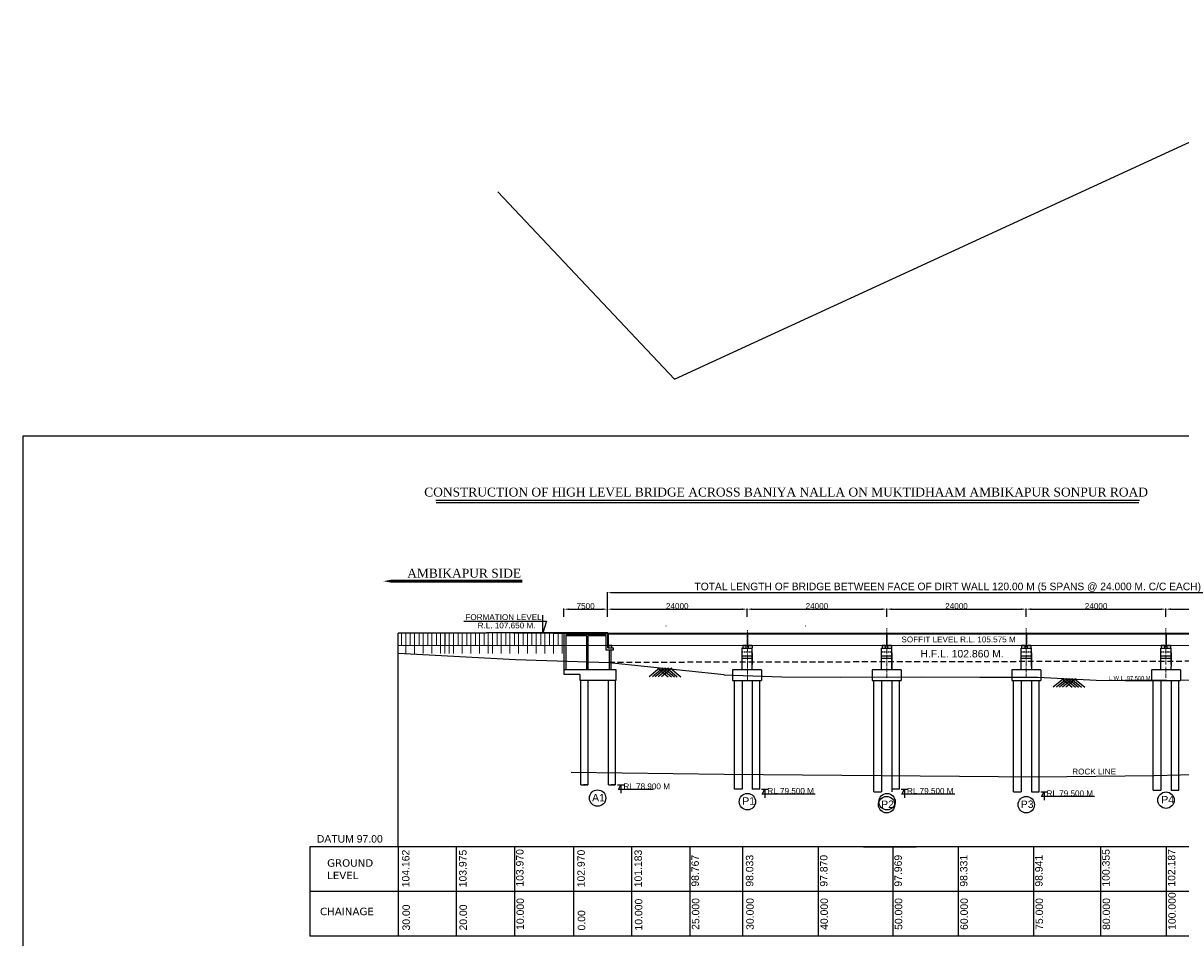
# Model space of a CAD drawing. Header units: inches. Extents: x 4599583 to 15517275, y 2817812 to 28133222513.
# Tile 12 of 95: x 15172356 to 15371364, y 2931356 to 3088615. Entities that reach past the tile are written whole.
import ezdxf

# ---------------------------------------------------------------- set-up
doc = ezdxf.new("R2010")
doc.units = ezdxf.units.IN
doc.header["$MEASUREMENT"] = 0
for name, pattern in [('CENTER', [2, 1.25, -0.25, 0.25, -0.25]), ('DASHED', [0.75, 0.5, -0.25]), ('DASHED2', [0.375, 0.25, -0.125])]:
    doc.linetypes.add(name, pattern=pattern)
for name, color, linetype, lineweight in [('CEN', 3, 'CENTER', 13), ('STR', 7, 'Continuous', 25), ('SYM', 8, 'Continuous', 5)]:
    doc.layers.add(name, color=color, linetype=linetype, lineweight=lineweight)
doc.layers.add('GROUND_LVL', color=114, linetype='Continuous')
doc.layers.add('text', color=7, linetype='Continuous')
doc.styles.add('ROMANS', font='arial.ttf')
doc.styles.get("Standard").update_dxf_attribs({"font": 'arial.ttf'})
doc.styles.add('style1', font='arial.ttf')
doc.dimstyles.new('ROMANS', dxfattribs={"dimtxt": 1000, "dimasz": 850, "dimexe": 100, "dimexo": 100, "dimgap": 25, "dimtad": 1, "dimdec": 0, "dimzin": 9, "dimdsep": 46, "dimtxsty": 'ROMANS', "dimcen": 325, "dimclrd": 4, "dimclre": 4, "dimclrt": 6, "dimadec": 0, "dimazin": 0, "dimtfac": 1, "dimtdec": 0, "dimtmove": 0, "dimatfit": 3, "dimfxl": 1, "dimtolj": 1, "dimtzin": 9, "dimarcsym": 0})

# ---------------------------------------------------------------- blocks, each defined once
blk = doc.blocks.new('*D253')
at = {"lineweight": -2, "ltscale": 800, "transparency": 16777216}
for p, q in [((15265297, 2986555), (15265297, 2987960)), ((15266147, 2987860), (15271947, 2987860)), ((15272797, 2986555), (15272797, 2987960))]:
    blk.add_line(p, q, dxfattribs=at)
at = {"ltscale": 800, "transparency": 16777216}
for points in [[(15266147, 2988002), (15266147, 2987719), (15265297, 2987860)], [(15271947, 2988002), (15271947, 2987719), (15272797, 2987860)]]:
    blk.add_solid(points, dxfattribs=at)
at = {"layer": 'Defpoints', "color": 0, "ltscale": 800, "transparency": 16777216}
for p in [(15272797, 2987860), (15265297, 2986455), (15272797, 2986455)]:
    blk.add_point(p, dxfattribs=at)
at = {"color": 6, "ltscale": 800, "transparency": 16777216, "insert": (15269047, 2988396), "char_height": 1000, "attachment_point": 5, "style": 'ROMANS'}
blk.add_mtext('\\A1;{\\C256;7500}', dxfattribs=at)
blk = doc.blocks.new('*D254')
at = {"lineweight": -2, "ltscale": 800, "transparency": 16777216}
for p, q in [((15272797, 2986555), (15272797, 2987960)), ((15273647, 2987860), (15295947, 2987860)), ((15296797, 2986555), (15296797, 2987960))]:
    blk.add_line(p, q, dxfattribs=at)
at = {"ltscale": 800, "transparency": 16777216}
for points in [[(15273647, 2988002), (15273647, 2987719), (15272797, 2987860)], [(15295947, 2988002), (15295947, 2987719), (15296797, 2987860)]]:
    blk.add_solid(points, dxfattribs=at)
at = {"layer": 'Defpoints', "color": 0, "ltscale": 800, "transparency": 16777216}
for p in [(15296797, 2987860), (15272797, 2986455), (15296797, 2986455)]:
    blk.add_point(p, dxfattribs=at)
at = {"color": 6, "ltscale": 800, "transparency": 16777216, "insert": (15284797, 2988396), "char_height": 1000, "attachment_point": 5, "style": 'ROMANS'}
blk.add_mtext('\\A1;{\\C256;24000}', dxfattribs=at)
blk = doc.blocks.new('*D255')
at = {"lineweight": -2, "ltscale": 800, "transparency": 16777216}
for p, q in [((15320797, 2986555), (15320797, 2987960)), ((15321647, 2987860), (15343947, 2987860)), ((15344797, 2986555), (15344797, 2987960))]:
    blk.add_line(p, q, dxfattribs=at)
at = {"ltscale": 800, "transparency": 16777216}
for points in [[(15321647, 2988002), (15321647, 2987719), (15320797, 2987860)], [(15343947, 2988002), (15343947, 2987719), (15344797, 2987860)]]:
    blk.add_solid(points, dxfattribs=at)
at = {"layer": 'Defpoints', "color": 0, "ltscale": 800, "transparency": 16777216}
for p in [(15344797, 2987860), (15320797, 2986455), (15344797, 2986455)]:
    blk.add_point(p, dxfattribs=at)
at = {"color": 6, "ltscale": 800, "transparency": 16777216, "insert": (15332797, 2988396), "char_height": 1000, "attachment_point": 5, "style": 'ROMANS'}
blk.add_mtext('\\A1;{\\C256;24000}', dxfattribs=at)
blk = doc.blocks.new('*D256')
at = {"lineweight": -2, "ltscale": 800, "transparency": 16777216}
for p, q in [((15344797, 2986555), (15344797, 2987960)), ((15345647, 2987860), (15367947, 2987860)), ((15368797, 2986555), (15368797, 2987960))]:
    blk.add_line(p, q, dxfattribs=at)
at = {"ltscale": 800, "transparency": 16777216}
for points in [[(15345647, 2988002), (15345647, 2987719), (15344797, 2987860)], [(15367947, 2988002), (15367947, 2987719), (15368797, 2987860)]]:
    blk.add_solid(points, dxfattribs=at)
at = {"layer": 'Defpoints', "color": 0, "ltscale": 800, "transparency": 16777216}
for p in [(15368797, 2987860), (15344797, 2986455), (15368797, 2986455)]:
    blk.add_point(p, dxfattribs=at)
at = {"color": 6, "ltscale": 800, "transparency": 16777216, "insert": (15356797, 2988396), "char_height": 1000, "attachment_point": 5, "style": 'ROMANS'}
blk.add_mtext('\\A1;{\\C256;24000}', dxfattribs=at)
blk = doc.blocks.new('*D257')
at = {"lineweight": -2, "ltscale": 800, "transparency": 16777216}
for p, q in [((15368797, 2986555), (15368797, 2987960)), ((15369647, 2987860), (15391947, 2987860)), ((15392797, 2986555), (15392797, 2987960))]:
    blk.add_line(p, q, dxfattribs=at)
at = {"ltscale": 800, "transparency": 16777216}
for points in [[(15369647, 2988002), (15369647, 2987719), (15368797, 2987860)], [(15391947, 2988002), (15391947, 2987719), (15392797, 2987860)]]:
    blk.add_solid(points, dxfattribs=at)
at = {"layer": 'Defpoints', "color": 0, "ltscale": 800, "transparency": 16777216}
for p in [(15392797, 2987860), (15368797, 2986455), (15392797, 2986455)]:
    blk.add_point(p, dxfattribs=at)
at = {"color": 6, "ltscale": 800, "transparency": 16777216, "insert": (15380797, 2988396), "char_height": 1000, "attachment_point": 5, "style": 'ROMANS'}
blk.add_mtext('\\A1;{\\C256;24000}', dxfattribs=at)
blk = doc.blocks.new('*D258')
at = {"lineweight": -2, "ltscale": 800, "transparency": 16777216}
for p, q in [((15272797, 2988060), (15272797, 2990796)), ((15391707, 2990696), (15273647, 2990696))]:
    blk.add_line(p, q, dxfattribs=at)
at = {"ltscale": 800, "transparency": 16777216}
for points in [[(15273647, 2990837), (15273647, 2990554), (15272797, 2990696)], [(15391707, 2990837), (15391707, 2990554), (15392557, 2990696)]]:
    blk.add_solid(points, dxfattribs=at)
at = {"layer": 'Defpoints', "color": 0, "ltscale": 800, "transparency": 16777216}
for p in [(15272797, 2990696), (15392557, 2990696), (15272797, 2987960)]:
    blk.add_point(p, dxfattribs=at)
at = {"color": 6, "ltscale": 800, "transparency": 16777216, "insert": (15332677, 2991574), "char_height": 1000, "attachment_point": 5, "style": 'ROMANS'}
blk.add_mtext('\\A1;{\\H1.3x;\\C256;TOTAL LENGTH OF BRIDGE BETWEEN FACE OF DIRT WALL 120.00 M (5 SPANS @ 24.000 M. C/C EACH)\\H0.92308x;\\C6; }', dxfattribs=at)
blk = doc.blocks.new('*D274')
at = {"lineweight": -2, "ltscale": 800, "transparency": 16777216}
for p, q in [((15296797, 2986555), (15296797, 2987960)), ((15297647, 2987860), (15319947, 2987860)), ((15320797, 2986555), (15320797, 2987960))]:
    blk.add_line(p, q, dxfattribs=at)
at = {"ltscale": 800, "transparency": 16777216}
for points in [[(15297647, 2988002), (15297647, 2987719), (15296797, 2987860)], [(15319947, 2988002), (15319947, 2987719), (15320797, 2987860)]]:
    blk.add_solid(points, dxfattribs=at)
at = {"layer": 'Defpoints', "color": 0, "ltscale": 800, "transparency": 16777216}
for p in [(15320797, 2987860), (15296797, 2986455), (15320797, 2986455)]:
    blk.add_point(p, dxfattribs=at)
at = {"color": 6, "ltscale": 800, "transparency": 16777216, "insert": (15308797, 2988396), "char_height": 1000, "attachment_point": 5, "style": 'ROMANS'}
blk.add_mtext('\\A1;{\\C256;24000}', dxfattribs=at)

msp = doc.modelspace()

# ---------------------------------------------------------------- hatches: boundary and pattern name
h = msp.add_hatch()
h.set_pattern_fill('ANGLE', color=256, scale=150, style=0)
h.set_pattern_definition([(0, (15589368.85, 3527372.45), (0, 41.25), [30, -11.25]), (90, (15589368.85, 3527372.45), (-41.25, 2e-15), [30, -11.25])])
h.paths.add_polyline_path([(15273126.131, 2981694.472), (15273126.131, 2981634.472), (15273251.131, 2981634.472), (15273251.131, 2981694.472)])
h.paths.add_polyline_path([(15273251.131, 2981694.472), (15273251.131, 2981634.472), (15273376.131, 2981634.472), (15273376.131, 2981694.472)])
h = msp.add_hatch()
h.set_pattern_fill('ANGLE', color=256, scale=150, style=0)
h.set_pattern_definition([(0, (15589468.972, 3527372.45), (0, 41.25), [30, -11.25]), (90, (15589468.972, 3527372.45), (-41.25, 2e-15), [30, -11.25])])
h.paths.add_polyline_path([(15296551.131, 2981694.472), (15296151.131, 2981694.472), (15296151.131, 2981634.472), (15296551.131, 2981634.472)])
h = msp.add_hatch()
h.set_pattern_fill('ANGLE', color=256, scale=150, style=0)
h.set_pattern_definition([(0, (15589228.725, 3527372.45), (0, 41.25), [30, -11.25]), (90, (15589228.725, 3527372.45), (-41.25, 2e-15), [30, -11.25])])
h.paths.add_polyline_path([(15297151.131, 2981694.472), (15297551.131, 2981694.472), (15297551.131, 2981634.472), (15297151.131, 2981634.472)])
h = msp.add_hatch()
h.set_pattern_fill('ANGLE', color=256, scale=150, style=0)
h.set_pattern_definition([(0, (15613414.983, 3527329.825), (0, 41.25), [30, -11.25]), (90, (15613414.983, 3527329.825), (-41.25, 2e-15), [30, -11.25])])
h.paths.add_polyline_path([(15320497.141, 2981651.846), (15320097.141, 2981651.846), (15320097.141, 2981591.846), (15320497.141, 2981591.846)])
h = msp.add_hatch()
h.set_pattern_fill('ANGLE', color=256, scale=150, style=0)
h.set_pattern_definition([(0, (15613174.736, 3527329.825), (0, 41.25), [30, -11.25]), (90, (15613174.736, 3527329.825), (-41.25, 2e-15), [30, -11.25])])
h.paths.add_polyline_path([(15321097.141, 2981651.846), (15321497.141, 2981651.846), (15321497.141, 2981591.846), (15321097.141, 2981591.846)])
h = msp.add_hatch()
h.set_pattern_fill('ANGLE', color=256, scale=150, style=0)
h.set_pattern_definition([(0, (15637414.983, 3527329.825), (0, 41.25), [30, -11.25]), (90, (15637414.983, 3527329.825), (-41.25, 2e-15), [30, -11.25])])
h.paths.add_polyline_path([(15344497.141, 2981651.846), (15344097.141, 2981651.846), (15344097.141, 2981591.846), (15344497.141, 2981591.846)])
h = msp.add_hatch()
h.set_pattern_fill('ANGLE', color=256, scale=150, style=0)
h.set_pattern_definition([(0, (15637174.736, 3527329.825), (0, 41.25), [30, -11.25]), (90, (15637174.736, 3527329.825), (-41.25, 2e-15), [30, -11.25])])
h.paths.add_polyline_path([(15345097.141, 2981651.846), (15345497.141, 2981651.846), (15345497.141, 2981591.846), (15345097.141, 2981591.846)])
h = msp.add_hatch()
h.set_pattern_fill('ANGLE', color=256, scale=150, style=0)
h.set_pattern_definition([(0, (15661414.983, 3527329.825), (0, 41.25), [30, -11.25]), (90, (15661414.983, 3527329.825), (-41.25, 2e-15), [30, -11.25])])
h.paths.add_polyline_path([(15368497.141, 2981651.846), (15368097.141, 2981651.846), (15368097.141, 2981591.846), (15368497.141, 2981591.846)])
h = msp.add_hatch()
h.set_pattern_fill('ANGLE', color=256, scale=150, style=0)
h.set_pattern_definition([(0, (15661174.736, 3527329.825), (0, 41.25), [30, -11.25]), (90, (15661174.736, 3527329.825), (-41.25, 2e-15), [30, -11.25])])
h.paths.add_polyline_path([(15369097.141, 2981651.846), (15369497.141, 2981651.846), (15369497.141, 2981591.846), (15369097.141, 2981591.846)])

# ---------------------------------------------------------------- linework, layer by layer
at = {"color": 0, "ltscale": 800}
for p, q in [((15284350.544, 3027407.75), (15417299.676, 3088614.749)), ((15253949.449, 3059598.136), (15284350.544, 3027407.75)), ((15243304.53, 3006615.962), (15364245.31, 3006615.962)), ((15243372.17, 3006221.112), (15364152.482, 3006221.112)), ((15236797.141, 2983769.472), (15252001.131, 2983769.472)), ((15236797.141, 2947026.846), (15236797.141, 2983726.846)), ((15265351.131, 2976649.472), (15265351.131, 2983769.472)), ((15265651.131, 2983444.472), (15265651.131, 2977449.472)), ((15268201.131, 2957679.472), (15269401.131, 2957679.472)), ((15272951.131, 2957679.472), (15274151.131, 2957679.472)), ((15295951.131, 2956939.472), (15294651.131, 2956939.472)), ((15298997.141, 2956896.846), (15297697.141, 2956896.846)), ((15318597.141, 2956471.846), (15319897.141, 2956471.846)), ((15322997.141, 2956896.846), (15321697.141, 2956896.846)), ((15342597.141, 2956471.846), (15343897.141, 2956471.846)), ((15345697.141, 2956471.846), (15346997.141, 2956471.846)), ((15366597.141, 2956736.846), (15367897.141, 2956736.846)), ((15369697.141, 2956736.846), (15370997.141, 2956736.846))]:
    msp.add_line(p, q, dxfattribs=at)
at = {"ltscale": 800}
for p, q in [((15269501.131, 2983769.472), (15252001.131, 2983769.472)), ((15256593.29, 2983769.472), (15266851.131, 2983769.472)), ((15281033.662, 2983694.472), (15263533.662, 2983694.472)), ((15272851.131, 2983769.472), (15265351.131, 2983769.472)), ((15272851.131, 2983694.472), (15272851.131, 2983769.472)), ((15272851.131, 2981194.472), (15272851.131, 2983694.472)), ((15236797.141, 2980311.088), (15257001.131, 2979221.812)), ((15257001.131, 2979221.812), (15273101.131, 2978697.185)), ((15273401.131, 2979894.472), (15273401.131, 2977449.472)), ((15297697.141, 2980351.846), (15297697.141, 2978351.846)), ((15321697.141, 2980351.846), (15321697.141, 2978351.846)), ((15321697.141, 2980351.846), (15321697.141, 2977406.846)), ((15345697.141, 2980351.846), (15345697.141, 2977406.846)), ((15369697.141, 2980351.846), (15369697.141, 2978021.846)), ((15273101.131, 2978697.185), (15292851.131, 2976639.472)), ((15292797.141, 2976596.846), (15302797.141, 2976236.846)), ((15302797.141, 2976236.846), (15312797.141, 2976156.846)), ((15312797.141, 2976156.846), (15326797.141, 2976236.846)), ((15326797.141, 2976236.846), (15336797.141, 2976156.846)), ((15336797.141, 2976156.846), (15346797.141, 2976171.846)), ((15346797.141, 2976171.846), (15356797.141, 2975636.846)), ((15356797.141, 2975636.846), (15361797.141, 2975606.846)), ((15361797.141, 2975606.846), (15366797.141, 2975576.846)), ((15366797.141, 2975576.846), (15376797.141, 2975716.846)), ((15221655.37, 2947026.846), (15221655.37, 2931666.846))]:
    msp.add_line(p, q, dxfattribs=at)
for p, q in [((15272851.131, 2983769.472), (15265351.131, 2983769.472)), ((15272851.131, 2983694.472), (15265351.131, 2983694.472)), ((15272601.131, 2983444.472), (15265651.131, 2983444.472)), ((15269251.131, 2983294.472), (15265651.131, 2983294.472)), ((15269251.131, 2977449.472), (15269251.131, 2983294.472)), ((15272601.131, 2983294.472), (15269501.131, 2983294.472)), ((15269501.131, 2977449.472), (15269501.131, 2983294.472)), ((15272601.131, 2980794.472), (15272601.131, 2983444.472)), ((15272851.131, 2983769.472), (15416777.141, 2983726.846)), ((15272851.131, 2983769.472), (15272851.131, 2981194.472)), ((15272851.131, 2983694.472), (15272851.131, 2983769.472)), ((15272891.131, 2983694.472), (15272891.131, 2983769.472)), ((15272891.131, 2983694.472), (15272891.131, 2981694.472)), ((15272891.131, 2983651.846), (15416777.141, 2983651.846)), ((15296831.131, 2983694.472), (15296831.131, 2983769.472)), ((15296831.131, 2983694.472), (15296831.131, 2981694.472)), ((15296871.131, 2983694.472), (15296871.131, 2983769.472)), ((15296871.131, 2983694.472), (15296871.131, 2981694.472)), ((15320777.141, 2983651.846), (15320777.141, 2983726.846)), ((15320777.141, 2983651.846), (15320777.141, 2981651.846)), ((15320817.141, 2983651.846), (15320817.141, 2983726.846)), ((15320817.141, 2983651.846), (15320817.141, 2981651.846)), ((15320837.141, 2983726.846), (15416777.141, 2983726.846)), ((15320837.141, 2983651.846), (15416777.141, 2983651.846)), ((15344777.141, 2983651.846), (15344777.141, 2983726.846)), ((15344777.141, 2983651.846), (15344777.141, 2981651.846)), ((15344817.141, 2983651.846), (15344817.141, 2983726.846)), ((15344817.141, 2983651.846), (15344817.141, 2981651.846)), ((15344837.141, 2983726.846), (15416777.141, 2983726.846)), ((15344837.141, 2983651.846), (15416777.141, 2983651.846)), ((15368777.141, 2983651.846), (15368777.141, 2983726.846)), ((15368777.141, 2983651.846), (15368777.141, 2981651.846)), ((15368817.141, 2983651.846), (15368817.141, 2983726.846)), ((15368817.141, 2983651.846), (15368817.141, 2981651.846)), ((15368837.141, 2983651.846), (15416777.141, 2983651.846)), ((15272851.131, 2981194.472), (15273802.963, 2981194.472)), ((15272952.963, 2981194.472), (15273802.963, 2981194.472)), ((15273526.131, 2981634.472), (15272976.131, 2981634.472)), ((15272976.131, 2981634.472), (15272976.131, 2981194.472)), ((15273126.131, 2981634.472), (15273126.131, 2981694.472)), ((15273376.131, 2981634.472), (15273376.131, 2981694.472)), ((15273526.131, 2981194.472), (15273526.131, 2981634.472)), ((15273802.963, 2981194.472), (15273802.963, 2980794.472)), ((15295897.141, 2981151.846), (15297697.141, 2981151.846)), ((15295951.131, 2979394.472), (15295951.131, 2981194.472)), ((15296651.131, 2981634.472), (15296051.131, 2981634.472)), ((15296051.131, 2981634.472), (15296051.131, 2981194.472)), ((15296051.131, 2981634.472), (15296151.131, 2981634.472)), ((15296151.131, 2981634.472), (15296151.131, 2981694.472)), ((15296151.131, 2981694.472), (15296551.131, 2981694.472)), ((15296551.131, 2981634.472), (15296551.131, 2981694.472)), ((15296651.131, 2981634.472), (15296551.131, 2981634.472)), ((15296651.131, 2981194.472), (15296651.131, 2981634.472)), ((15296831.131, 2981694.472), (15296871.131, 2981694.472)), ((15297051.131, 2981194.472), (15297051.131, 2981634.472)), ((15297051.131, 2981634.472), (15297651.131, 2981634.472)), ((15297051.131, 2981634.472), (15297151.131, 2981634.472)), ((15297151.131, 2981634.472), (15297151.131, 2981694.472)), ((15297151.131, 2981694.472), (15297551.131, 2981694.472)), ((15297551.131, 2981634.472), (15297551.131, 2981694.472)), ((15297651.131, 2981634.472), (15297551.131, 2981634.472)), ((15297651.131, 2981634.472), (15297651.131, 2981194.472)), ((15297697.141, 2979351.846), (15297697.141, 2981151.846)), ((15319897.141, 2981151.846), (15321697.141, 2981151.846)), ((15319897.141, 2981151.846), (15321697.141, 2981151.846)), ((15319897.141, 2979351.846), (15319897.141, 2981151.846)), ((15320597.141, 2981591.846), (15319997.141, 2981591.846)), ((15319997.141, 2981591.846), (15319997.141, 2981151.846)), ((15319997.141, 2981591.846), (15320097.141, 2981591.846)), ((15320097.141, 2981591.846), (15320097.141, 2981651.846)), ((15320097.141, 2981651.846), (15320497.141, 2981651.846)), ((15320497.141, 2981591.846), (15320497.141, 2981651.846)), ((15320597.141, 2981591.846), (15320497.141, 2981591.846)), ((15320597.141, 2981151.846), (15320597.141, 2981591.846)), ((15320777.141, 2981651.846), (15320817.141, 2981651.846)), ((15320777.141, 2981651.846), (15320817.141, 2981651.846)), ((15320997.141, 2981151.846), (15320997.141, 2981591.846)), ((15320997.141, 2981591.846), (15321597.141, 2981591.846)), ((15320997.141, 2981591.846), (15321097.141, 2981591.846)), ((15321097.141, 2981591.846), (15321097.141, 2981651.846)), ((15321097.141, 2981651.846), (15321497.141, 2981651.846)), ((15321497.141, 2981591.846), (15321497.141, 2981651.846)), ((15321597.141, 2981591.846), (15321497.141, 2981591.846)), ((15321597.141, 2981591.846), (15321597.141, 2981151.846)), ((15321697.141, 2979351.846), (15321697.141, 2981151.846)), ((15321697.141, 2979351.846), (15321697.141, 2981151.846)), ((15343897.141, 2981151.846), (15345697.141, 2981151.846)), ((15343897.141, 2979351.846), (15343897.141, 2981151.846)), ((15344597.141, 2981591.846), (15343997.141, 2981591.846)), ((15343997.141, 2981591.846), (15343997.141, 2981151.846)), ((15343997.141, 2981591.846), (15344097.141, 2981591.846)), ((15344097.141, 2981591.846), (15344097.141, 2981651.846)), ((15344097.141, 2981651.846), (15344497.141, 2981651.846)), ((15344497.141, 2981591.846), (15344497.141, 2981651.846)), ((15344597.141, 2981591.846), (15344497.141, 2981591.846)), ((15344597.141, 2981151.846), (15344597.141, 2981591.846)), ((15344777.141, 2981651.846), (15344817.141, 2981651.846)), ((15344777.141, 2981651.846), (15344817.141, 2981651.846)), ((15344997.141, 2981151.846), (15344997.141, 2981591.846)), ((15344997.141, 2981591.846), (15345597.141, 2981591.846)), ((15344997.141, 2981591.846), (15345097.141, 2981591.846)), ((15345097.141, 2981591.846), (15345097.141, 2981651.846)), ((15345097.141, 2981651.846), (15345497.141, 2981651.846)), ((15345497.141, 2981591.846), (15345497.141, 2981651.846)), ((15345597.141, 2981591.846), (15345497.141, 2981591.846)), ((15345597.141, 2981591.846), (15345597.141, 2981151.846)), ((15345697.141, 2979351.846), (15345697.141, 2981151.846)), ((15367897.141, 2981151.846), (15369697.141, 2981151.846)), ((15367897.141, 2979351.846), (15367897.141, 2981151.846)), ((15368597.141, 2981591.846), (15367997.141, 2981591.846)), ((15367997.141, 2981591.846), (15367997.141, 2981151.846)), ((15367997.141, 2981591.846), (15368097.141, 2981591.846)), ((15368097.141, 2981591.846), (15368097.141, 2981651.846)), ((15368097.141, 2981651.846), (15368497.141, 2981651.846)), ((15368497.141, 2981591.846), (15368497.141, 2981651.846)), ((15368597.141, 2981591.846), (15368497.141, 2981591.846)), ((15368597.141, 2981151.846), (15368597.141, 2981591.846)), ((15368777.141, 2981651.846), (15368817.141, 2981651.846)), ((15368997.141, 2981151.846), (15368997.141, 2981591.846)), ((15368997.141, 2981591.846), (15369597.141, 2981591.846)), ((15368997.141, 2981591.846), (15369097.141, 2981591.846)), ((15369097.141, 2981591.846), (15369097.141, 2981651.846)), ((15369097.141, 2981651.846), (15369497.141, 2981651.846)), ((15369497.141, 2981591.846), (15369497.141, 2981651.846)), ((15369597.141, 2981591.846), (15369497.141, 2981591.846)), ((15369597.141, 2981591.846), (15369597.141, 2981151.846)), ((15369697.141, 2979351.846), (15369697.141, 2981151.846)), ((15273101.131, 2980794.472), (15273101.131, 2977449.472)), ((15273401.131, 2980794.472), (15273401.131, 2978664.472)), ((15295897.141, 2979851.846), (15297697.141, 2979851.846)), ((15295897.141, 2979451.846), (15297697.141, 2979451.846)), ((15295951.131, 2978394.472), (15295951.131, 2979394.472)), ((15295951.131, 2978394.472), (15295951.131, 2979394.472)), ((15295951.131, 2978394.472), (15295951.131, 2979394.472)), ((15295951.131, 2978394.472), (15295951.131, 2979394.472)), ((15297697.141, 2978351.846), (15297697.141, 2979351.846)), ((15297697.141, 2978351.846), (15297697.141, 2979351.846)), ((15297697.141, 2978351.846), (15297697.141, 2979351.846)), ((15297697.141, 2978351.846), (15297697.141, 2979351.846)), ((15319897.141, 2979851.846), (15321697.141, 2979851.846)), ((15319897.141, 2979851.846), (15321697.141, 2979851.846)), ((15319897.141, 2979851.846), (15321697.141, 2979851.846)), ((15319897.141, 2979451.846), (15321697.141, 2979451.846)), ((15319897.141, 2979451.846), (15321697.141, 2979451.846)), ((15319897.141, 2979451.846), (15321697.141, 2979451.846)), ((15319897.141, 2979451.846), (15321697.141, 2979451.846)), ((15319897.141, 2978351.846), (15319897.141, 2979351.846)), ((15319897.141, 2977406.846), (15319897.141, 2979351.846)), ((15321697.141, 2978351.846), (15321697.141, 2979351.846)), ((15321697.141, 2978351.846), (15321697.141, 2979351.846)), ((15321697.141, 2978351.846), (15321697.141, 2979351.846)), ((15321697.141, 2978351.846), (15321697.141, 2979351.846)), ((15321697.141, 2978351.846), (15321697.141, 2979351.846)), ((15321697.141, 2978351.846), (15321697.141, 2979351.846)), ((15343897.141, 2979851.846), (15345697.141, 2979851.846)), ((15343897.141, 2979851.846), (15345697.141, 2979851.846)), ((15343897.141, 2979451.846), (15345697.141, 2979451.846)), ((15343897.141, 2979451.846), (15345697.141, 2979451.846)), ((15343897.141, 2979451.846), (15345697.141, 2979451.846)), ((15343897.141, 2978351.846), (15343897.141, 2979351.846)), ((15343897.141, 2977406.846), (15343897.141, 2979351.846)), ((15345697.141, 2978351.846), (15345697.141, 2979351.846)), ((15345697.141, 2978351.846), (15345697.141, 2979351.846)), ((15367897.141, 2979851.846), (15369697.141, 2979851.846)), ((15367897.141, 2979451.846), (15369697.141, 2979451.846)), ((15367897.141, 2979451.846), (15369697.141, 2979451.846)), ((15367897.141, 2978351.846), (15367897.141, 2979351.846)), ((15367897.141, 2978351.846), (15367897.141, 2979351.846)), ((15369697.141, 2978351.846), (15369697.141, 2979351.846)), ((15369697.141, 2978351.846), (15369697.141, 2979351.846)), ((15294297.141, 2977406.846), (15294297.141, 2975606.846)), ((15299297.141, 2977406.846), (15294297.141, 2977406.846)), ((15295951.131, 2978394.472), (15295951.131, 2979114.472)), ((15295951.131, 2977449.472), (15295951.131, 2978394.472)), ((15297697.141, 2978351.846), (15297697.141, 2979071.846)), ((15297697.141, 2978351.846), (15297697.141, 2979071.846)), ((15297697.141, 2977406.846), (15297697.141, 2978351.846)), ((15299297.141, 2977406.846), (15299297.141, 2975606.846)), ((15323297.141, 2977406.846), (15318297.141, 2977406.846)), ((15318297.141, 2977406.846), (15318297.141, 2975606.846)), ((15319897.141, 2978021.846), (15319897.141, 2978351.846)), ((15321697.141, 2978351.846), (15321697.141, 2979071.846)), ((15321697.141, 2978351.846), (15321697.141, 2979071.846)), ((15321697.141, 2977406.846), (15321697.141, 2978351.846)), ((15321697.141, 2978021.846), (15321697.141, 2978351.846)), ((15323297.141, 2977406.846), (15323297.141, 2975606.846)), ((15347297.141, 2977406.846), (15342297.141, 2977406.846)), ((15342297.141, 2977406.846), (15342297.141, 2975606.846)), ((15343897.141, 2978021.846), (15343897.141, 2978351.846)), ((15345697.141, 2978021.846), (15345697.141, 2978351.846)), ((15347297.141, 2977406.846), (15347297.141, 2975606.846)), ((15347297.141, 2977406.846), (15347297.141, 2975606.846)), ((15371297.141, 2977406.846), (15366297.141, 2977406.846)), ((15366297.141, 2977406.846), (15366297.141, 2975606.846)), ((15367897.141, 2977406.846), (15367897.141, 2978351.846)), ((15369697.141, 2977406.846), (15369697.141, 2978021.846)), ((15371297.141, 2977406.846), (15371297.141, 2975606.846)), ((15294297.141, 2975606.846), (15299297.141, 2975606.846)), ((15299297.141, 2976806.846), (15299297.141, 2975606.846)), ((15318297.141, 2976806.846), (15318297.141, 2975606.846)), ((15318297.141, 2975606.846), (15323297.141, 2975606.846)), ((15323297.141, 2976806.846), (15323297.141, 2975606.846)), ((15342297.141, 2976806.846), (15342297.141, 2975606.846)), ((15342297.141, 2975606.846), (15347297.141, 2975606.846)), ((15368939.998, 2975606.846), (15361797.141, 2975606.846)), ((15366297.141, 2976806.846), (15366297.141, 2975606.846)), ((15371297.141, 2976806.846), (15371297.141, 2975606.846)), ((15274550.202, 2957674.678), (15275655.875, 2957674.678)), ((15299297.387, 2956901.612), (15300403.059, 2956901.612)), ((15323297.387, 2956901.612), (15324403.059, 2956901.612)), ((15347291.308, 2956472.832), (15348396.981, 2956472.832)), ((15419027.747, 2947026.846), (15221655.37, 2947026.846)), ((15236797.141, 2947026.846), (15221655.37, 2947026.846)), ((15236797.141, 2939346.846), (15221655.37, 2939346.846)), ((15236797.141, 2939346.846), (15231655.37, 2939346.846)), ((15419027.747, 2939346.846), (15236797.141, 2939346.846)), ((15349370.101, 2939346.846), (15271797.141, 2939346.846)), ((15349370.101, 2939346.846), (15271797.141, 2939346.846)), ((15349370.101, 2939346.846), (15271797.141, 2939346.846)), ((15349370.101, 2939346.846), (15271797.141, 2939346.846)), ((15236797.141, 2931666.846), (15221655.37, 2931666.846)), ((15419027.747, 2931666.846), (15236797.141, 2931666.846))]:
    msp.add_line(p, q)
at = {"color": 243, "ltscale": 800}
for p, q in [((15282891.131, 2984915.121), (15282826.131, 2984915.121)), ((15306891.131, 2984915.121), (15306826.131, 2984915.121))]:
    msp.add_line(p, q, dxfattribs=at)
at = {"color": 7, "ltscale": 800}
for p, q in [((15236797.141, 2981634.965), (15416777.141, 2981651.846)), ((15273802.963, 2980794.472), (15272601.131, 2980794.472)), ((15366297.141, 2975606.846), (15371297.141, 2975606.846)), ((15269401.131, 2957679.472), (15268673.589, 2957679.472)), ((15274151.131, 2957679.472), (15273423.589, 2957679.472)), ((15236797.141, 2947026.846), (15236797.141, 2931666.846)), ((15246797.141, 2947026.846), (15246797.141, 2931666.846)), ((15256797.141, 2947026.846), (15256797.141, 2931666.846)), ((15266939.729, 2947026.846), (15266939.729, 2931666.846)), ((15276939.729, 2947026.846), (15276939.729, 2931666.846)), ((15286939.729, 2947026.846), (15286939.729, 2931666.846)), ((15286939.729, 2947026.846), (15286939.729, 2931666.846)), ((15295997.528, 2947026.846), (15295997.528, 2931666.846)), ((15309045.549, 2947026.846), (15309045.549, 2931666.846)), ((15316797.141, 2947026.846), (15325880.905, 2947026.846)), ((15325880.905, 2947026.846), (15316797.141, 2947026.846)), ((15321829.726, 2947026.846), (15321829.726, 2931666.846)), ((15333104.164, 2947026.846), (15333104.164, 2931666.846)), ((15346027.32, 2947026.846), (15346027.32, 2931666.846)), ((15357551.119, 2947026.846), (15357551.119, 2931666.846)), ((15368837.26, 2947026.846), (15368837.26, 2931666.846))]:
    msp.add_line(p, q, dxfattribs=at)
at = {"linetype": 'DASHED2', "ltscale": 1000}
for p, q in [((15295897.141, 2980551.846), (15297697.141, 2980551.846)), ((15319897.141, 2980551.846), (15321697.141, 2980551.846)), ((15319897.141, 2980551.846), (15321697.141, 2980551.846)), ((15343897.141, 2980551.846), (15345697.141, 2980551.846)), ((15367897.141, 2980551.846), (15369697.141, 2980551.846))]:
    msp.add_line(p, q, dxfattribs=at)
at = {"linetype": 'DASHED', "ltscale": 2000}
msp.add_line((15392547.141, 2978936.846), (15273101.131, 2978697.185), dxfattribs=at)
at = {"ltscale": 10}
for p, q in [((15295951.131, 2975606.846), (15295951.131, 2956896.846)), ((15297697.141, 2975606.846), (15297697.141, 2956896.846)), ((15298997.141, 2956896.846), (15298997.141, 2975606.846)), ((15319897.141, 2975606.846), (15319897.141, 2956471.846)), ((15321697.141, 2975606.846), (15321697.141, 2956896.846)), ((15321697.141, 2975606.846), (15321697.141, 2956471.846)), ((15322997.141, 2956896.846), (15322997.141, 2975606.846)), ((15343897.141, 2975606.846), (15343897.141, 2956471.846)), ((15345697.141, 2975606.846), (15345697.141, 2956471.846)), ((15346997.141, 2956471.846), (15346997.141, 2975606.846)), ((15367897.141, 2975606.846), (15367897.141, 2956736.846)), ((15369697.141, 2975606.846), (15369697.141, 2956736.846)), ((15370997.141, 2956736.846), (15370997.141, 2975606.846))]:
    msp.add_line(p, q, dxfattribs=at)
at = {"color": 1, "ltscale": 800}
for p, q in [((15292851.131, 2959439.472), (15266577.205, 2959807.307)), ((15346797.141, 2958971.846), (15292851.131, 2959439.472)), ((15398395.226, 2959963.602), (15366797.141, 2959236.846)), ((15366797.141, 2959236.846), (15346797.141, 2958971.846))]:
    msp.add_line(p, q, dxfattribs=at)
at = {"color": 0, "ltscale": 800}
msp.add_lwpolyline([(15172355.754, 3017655.658), (15517275.072, 3017655.658), (15517275.072, 2817811.654), (15172355.754, 2817811.654)], close=True, dxfattribs=at)
msp.add_lwpolyline([(15258145.87, 2992677.162, 504, 504, 0), (15238201.991, 2992677.162, 1440, 0, 0), (15234275.111, 2992677.162, 0, 0, 0)], format="xyseb")
for points in [[(15248135.158, 2985796.48), (15262325.666, 2985796.48), (15261669.099, 2983769.472), (15261669.099, 2986846.044)], [(15280669.044, 2956855.74), (15274667.792, 2956855.74), (15275103.038, 2957674.678), (15275103.038, 2956228.216)], [(15308530.119, 2956082.674), (15299414.976, 2956082.674), (15299850.223, 2956901.612), (15299850.223, 2955455.15)], [(15332530.119, 2956082.674), (15323414.976, 2956082.674), (15323850.223, 2956901.612), (15323850.223, 2955455.15)], [(15356524.041, 2955653.895), (15347408.898, 2955653.895), (15347844.144, 2956472.832), (15347844.144, 2955026.37)]]:
    msp.add_lwpolyline(points)
at = {"ltscale": 2}
for centre in [(15271098.188, 2955379.775), (15296861.651, 2954767.594), (15320788.065, 2954250.825), (15320861.651, 2954767.594), (15344788.065, 2954250.825), (15368812.327, 2955026.341)]:
    msp.add_circle(centre, 1409.202, dxfattribs=at)
at = {"layer": 'CEN', "ltscale": 500}
for p, q in [((15296851.131, 2978394.472), (15296851.131, 2984231.851)), ((15296851.131, 2978394.472), (15296851.131, 2984231.851)), ((15320797.141, 2978351.846), (15320797.141, 2984589.225)), ((15320797.141, 2978351.846), (15320797.141, 2984589.225)), ((15344797.141, 2978351.846), (15344797.141, 2984589.225)), ((15344797.141, 2978351.846), (15344797.141, 2984589.225)), ((15368797.141, 2978351.846), (15368797.141, 2984589.225)), ((15296851.131, 2975714.923), (15296851.131, 2978394.472)), ((15320797.141, 2976072.298), (15320797.141, 2978351.846)), ((15344797.141, 2976072.298), (15344797.141, 2978351.846)), ((15368797.141, 2976072.298), (15368797.141, 2978021.846))]:
    msp.add_line(p, q, dxfattribs=at)
at = {"layer": 'GROUND_LVL', "color": 0}
for p, q in [((15281731.493, 2977693.948), (15279966.64, 2976238.894)), ((15282321.256, 2977693.948), (15280556.403, 2976238.894)), ((15282785.114, 2977693.948), (15281020.261, 2976238.894)), ((15281483.826, 2977693.948), (15283248.68, 2976238.894)), ((15283306.954, 2977693.948), (15281542.101, 2976238.894)), ((15282051.224, 2977693.948), (15283816.078, 2976238.894)), ((15283874.352, 2977693.948), (15282109.499, 2976238.894)), ((15282573.065, 2977693.948), (15284337.918, 2976238.894)), ((15283036.923, 2977693.948), (15284801.776, 2976238.894)), ((15283626.685, 2977693.948), (15285391.539, 2976238.894)), ((15351187.507, 2975896.447), (15349422.654, 2974441.394)), ((15351777.27, 2975896.447), (15350012.417, 2974441.394)), ((15352241.128, 2975896.447), (15350476.275, 2974441.394)), ((15350939.84, 2975896.447), (15352704.694, 2974441.394)), ((15352762.969, 2975896.447), (15350998.115, 2974441.394)), ((15351507.238, 2975896.447), (15353272.092, 2974441.394)), ((15353330.366, 2975896.447), (15351565.513, 2974441.394)), ((15352029.079, 2975896.447), (15353793.932, 2974441.394)), ((15352492.937, 2975896.447), (15354257.79, 2974441.394)), ((15353082.699, 2975896.447), (15354847.553, 2974441.394))]:
    msp.add_line(p, q, dxfattribs=at)
at = {"layer": 'STR', "color": 0, "ltscale": 1000}
for p, q in [((15271851.131, 2977449.472), (15265351.131, 2977449.472)), ((15274301.131, 2977449.472), (15271809.842, 2977449.472)), ((15274301.131, 2975649.472), (15274301.131, 2977449.472)), ((15268051.131, 2976649.472), (15265351.131, 2976649.472)), ((15268051.131, 2976649.472), (15268051.131, 2975649.472)), ((15268051.131, 2975649.472), (15274301.131, 2975649.472))]:
    msp.add_line(p, q, dxfattribs=at)
at = {"layer": 'STR', "color": 0}
for p, q in [((15268201.131, 2957679.472), (15268201.131, 2975649.472)), ((15269401.131, 2975649.472), (15269401.131, 2957679.472)), ((15272951.131, 2957679.472), (15272951.131, 2975649.472)), ((15274151.131, 2975649.472), (15274151.131, 2957679.472))]:
    msp.add_line(p, q, dxfattribs=at)
at = {"layer": 'SYM', "color": 0}
for p, q in [((15237403.918, 2981589.374), (15237403.918, 2983769.472)), ((15238111.508, 2981589.374), (15238111.508, 2983769.472)), ((15238903.918, 2981589.374), (15238903.918, 2983769.472)), ((15239611.508, 2981589.374), (15239611.508, 2983769.472)), ((15240403.918, 2981589.374), (15240403.918, 2983769.472)), ((15241111.508, 2981589.374), (15241111.508, 2983769.472)), ((15241111.508, 2981589.374), (15241111.508, 2983769.472)), ((15241903.918, 2981589.374), (15241903.918, 2983769.472)), ((15242611.508, 2981589.374), (15242611.508, 2983769.472)), ((15243403.918, 2981589.374), (15243403.918, 2983769.472)), ((15243403.918, 2981589.374), (15243403.918, 2983769.472)), ((15244111.508, 2981589.374), (15244111.508, 2983769.472)), ((15244111.508, 2981589.374), (15244111.508, 2983769.472)), ((15244819.099, 2981589.374), (15244819.099, 2983769.472)), ((15244903.918, 2981589.374), (15244903.918, 2983769.472)), ((15245611.508, 2981589.374), (15245611.508, 2983769.472)), ((15245611.508, 2981589.374), (15245611.508, 2983769.472)), ((15246319.099, 2981589.374), (15246319.099, 2983769.472)), ((15247111.508, 2981589.374), (15247111.508, 2983769.472)), ((15247819.099, 2981589.374), (15247819.099, 2983769.472)), ((15247819.099, 2981589.374), (15247819.099, 2983769.472)), ((15248611.508, 2981589.374), (15248611.508, 2983769.472)), ((15249319.099, 2981589.374), (15249319.099, 2983769.472)), ((15250111.508, 2981589.374), (15250111.508, 2983769.472)), ((15250111.508, 2981589.374), (15250111.508, 2983769.472)), ((15250819.099, 2981589.374), (15250819.099, 2983769.472)), ((15251611.508, 2981589.374), (15251611.508, 2983769.472)), ((15252319.099, 2981589.374), (15252319.099, 2983769.472)), ((15252319.099, 2981589.374), (15252319.099, 2983769.472)), ((15253026.69, 2981589.374), (15253026.69, 2983769.472)), ((15253819.099, 2981589.374), (15253819.099, 2983769.472)), ((15254526.69, 2981589.374), (15254526.69, 2983769.472)), ((15255319.099, 2981589.374), (15255319.099, 2983769.472)), ((15256026.69, 2981589.374), (15256026.69, 2983769.472)), ((15256026.69, 2981589.374), (15256026.69, 2983769.472)), ((15256819.099, 2981589.374), (15256819.099, 2983769.472)), ((15257526.69, 2981589.374), (15257526.69, 2983769.472)), ((15258319.099, 2981589.374), (15258319.099, 2983769.472)), ((15258319.099, 2981589.374), (15258319.099, 2983769.472)), ((15259026.69, 2981589.374), (15259026.69, 2983769.472)), ((15259819.099, 2981589.374), (15259819.099, 2983769.472)), ((15260526.69, 2981589.374), (15260526.69, 2983769.472)), ((15261319.099, 2981589.374), (15261319.099, 2983769.472)), ((15262026.69, 2981589.374), (15262026.69, 2983769.472)), ((15262819.099, 2981589.374), (15262819.099, 2983769.472)), ((15263526.69, 2981589.374), (15263526.69, 2983769.472)), ((15264319.099, 2981589.374), (15264319.099, 2983769.472)), ((15265026.69, 2981589.374), (15265026.69, 2983769.472)), ((15272851.631, 2981514.374), (15272851.631, 2983694.472)), ((15238111.508, 2980230.273), (15238111.508, 2981589.374)), ((15239611.508, 2980230.273), (15239611.508, 2981589.374)), ((15241111.508, 2980230.273), (15241111.508, 2981589.374)), ((15241111.508, 2980230.273), (15241111.508, 2981589.374)), ((15242611.508, 2980230.273), (15242611.508, 2981589.374)), ((15244111.508, 2980230.273), (15244111.508, 2981589.374)), ((15244819.099, 2980230.273), (15244819.099, 2981589.374)), ((15245611.508, 2980230.273), (15245611.508, 2981589.374)), ((15246319.099, 2980230.273), (15246319.099, 2981589.374)), ((15247819.099, 2980230.273), (15247819.099, 2981589.374)), ((15247819.099, 2980230.273), (15247819.099, 2981589.374)), ((15249319.099, 2980230.273), (15249319.099, 2981589.374)), ((15250819.099, 2980230.273), (15250819.099, 2981589.374)), ((15252319.099, 2980230.273), (15252319.099, 2981589.374)), ((15253026.69, 2980230.273), (15253026.69, 2981589.374)), ((15254526.69, 2980230.273), (15254526.69, 2981589.374)), ((15256026.69, 2980230.273), (15256026.69, 2981589.374)), ((15256026.69, 2980230.273), (15256026.69, 2981589.374)), ((15257526.69, 2980230.273), (15257526.69, 2981589.374)), ((15259026.69, 2980230.273), (15259026.69, 2981589.374)), ((15260526.69, 2980230.273), (15260526.69, 2981589.374)), ((15262026.69, 2980230.273), (15262026.69, 2981589.374)), ((15263526.69, 2980230.273), (15263526.69, 2981589.374)), ((15265026.69, 2980230.273), (15265026.69, 2981589.374))]:
    msp.add_line(p, q, dxfattribs=at)
at = {"layer": 'text'}
for points in [[(15294651.131, 2956896.846), (15294651.131, 2975606.846)], [(15318597.141, 2956471.846), (15318597.141, 2975606.846)], [(15342597.141, 2956471.846), (15342597.141, 2975606.846)], [(15366597.141, 2956736.846), (15366597.141, 2975606.846)]]:
    msp.add_lwpolyline(points, dxfattribs=at)

# ---------------------------------------------------------------- texts
for s, p in [(' FORMATION LEVEL  ', (15247986.255, 2986000.548)), (' R.L. 107.650 M. ', (15250099.869, 2984564.024)), ('SOFFIT LEVEL R.L. 105.575 M', (15323336.013, 2982159.925))]:
    msp.add_text(s, height=1000).set_placement(p)
at = {"color": 0, "char_height": 1530, "attachment_point": 2}
for s, insert, width in [('{\\fTimes New Roman|b0|i0|c0|p18;CONSTRUCTION OF HIGH LEVEL BRIDGE ACROSS BANIYA NALLA ON MUKTIDHAAM AMBIKAPUR SONPUR ROAD}', (15303504.979, 3008760.013), 148675.70347), ('{\\fTimes New Roman|b0|i0|c0|p18;AMBIKAPUR SIDE}', (15248167.986, 2994817.595), 39705.27594)]:
    msp.add_mtext(s, dxfattribs=dict(at, insert=insert, width=width))
for s, insert, char_height, width, attachment_point in [('L.W.L. 97.500 M', (15366156.905, 2976356.745), 700, 22831.61877, 3), ('ROCK LINE', (15360231.156, 2960449.14), 1000, 22831.61877, 3), ('RL 78.900 M ', (15283540.06, 2956884.959), 1000, 22831.61877, 9), ('RL 79.500 M ', (15308287.244, 2956111.893), 1000, 22831.61877, 9), ('RL 79.500 M ', (15332287.244, 2956111.893), 1000, 22831.61877, 9), ('RL 79.500 M ', (15356281.166, 2955683.114), 1000, 22831.61877, 9), ('{\\fVerdana|b0|i0|c0|p34;GROUND LEVEL}', (15224610.237, 2944865.524), 1280, 585.08215, 1), ('{\\fVerdana|b0|i0|c0|p34;CHAINAGE}', (15223387.087, 2936533.317), 1280, 6810.16889, 1)]:
    msp.add_mtext(s, dxfattribs=dict(insert=insert, char_height=char_height, width=width, attachment_point=attachment_point))
at = {"ltscale": 2, "char_height": 1280, "width": 22831.61877, "attachment_point": 1}
for s, insert in [('A1', (15270161.764, 2956094.743)), ('P1', (15295979.216, 2955525.188)), ('P4', (15368003.974, 2955758.897)), ('P2', (15319851.641, 2954965.793)), ('P3', (15343851.641, 2954965.793))]:
    msp.add_mtext(s, dxfattribs=dict(at, insert=insert))
at = {"insert": (15222841.269, 2949013.059), "char_height": 1280, "width": 27485.86667, "attachment_point": 1, "style": 'style1'}
msp.add_mtext('DATUM 97.00', dxfattribs=at)
at = {"char_height": 1280, "attachment_point": 7, "rotation": 90, "style": 'style1'}
for s, insert, width in [('104.162', (15238780.727, 2940046.218), 15687.06101), ('103.975', (15248591.246, 2940046.218), 15687.06101), ('103.970', (15258388.927, 2940154.873), 15687.06101), ('102.970', (15268923.315, 2940046.218), 15687.06101), ('101.183', (15278733.834, 2940046.218), 15687.06101), ('98.767', (15288531.514, 2940154.873), 15687.06101), ('98.033', (15297888.279, 2940154.873), 15687.06101), ('97.870', (15310637.334, 2940154.873), 15687.06101), ('97.969', (15323421.511, 2940154.873), 15687.06101), ('98.331', (15334695.949, 2940154.873), 15687.06101), ('98.941', (15347619.106, 2940154.873), 15687.06101), ('100.355', (15359142.904, 2940154.873), 15687.06101), ('102.187', (15370429.046, 2940154.873), 15687.06101), ('\\P10.000', (15258458.643, 2932725.342), 33693.40527), ('10.000', (15278803.551, 2932616.687), 33693.40527), ('25.000', (15288601.231, 2932725.342), 33693.40527), ('30.000', (15297957.996, 2932725.342), 33693.40527), ('40.000', (15310707.051, 2932725.342), 33693.40527), ('50.000', (15323491.228, 2932725.342), 33693.40527), ('60.000', (15334765.666, 2932725.342), 33693.40527), ('75.000', (15347688.823, 2932725.342), 33693.40527), ('80.000', (15359212.621, 2932725.342), 33693.40527), ('100.000', (15370498.762, 2932725.342), 33693.40527), ('30.00', (15238850.444, 2932616.687), 33693.40527), ('20.00', (15248660.963, 2932616.687), 33693.40527), ('0.00', (15268993.032, 2932616.687), 33693.40527)]:
    msp.add_mtext(s, dxfattribs=dict(at, insert=insert, width=width))
at = {"layer": 'text', "color": 0, "insert": (15326602.437, 2980845.568), "char_height": 1280, "width": 15237.18505, "attachment_point": 1}
msp.add_mtext('H.F.L. 102.860 M. ', dxfattribs=at)

# ---------------------------------------------------------------- dimensions: what is measured, and where the dimension line sits
at = {"ltscale": 800}
for base, p1, p2, text, override, picture, middle in [((15272797.141, 2990695.795), (15392556.71, 2990695.795), (15272797.141, 2987960.169), '{\\H1.3x;\\C256;TOTAL LENGTH OF BRIDGE BETWEEN FACE OF DIRT WALL 120.00 M (5 SPANS @ 24.000 M. C/C EACH)\\H0.92308x;\\C6; }', {"dimclrd": 256, "dimclre": 256}, '*D258', (15332676.926, 2991573.865)), ((15272797.141, 2987860.169), (15265297.141, 2986455.436), (15272797.141, 2986455.436), '{\\C256;7500}', {"dimclrd": 256, "dimclre": 256}, '*D253', (15269047.141, 2988395.742)), ((15296797.141, 2987860.169), (15272797.141, 2986455.436), (15296797.141, 2986455.436), '{\\C256;<>}', {"dimclrd": 256, "dimclre": 256, "dimtmove": 1}, '*D254', (15284797.141, 2988395.742)), ((15320797.141, 2987860.169), (15296797.141, 2986455.436), (15320797.141, 2986455.436), '{\\C256;<>}', {"dimclrd": 256, "dimclre": 256, "dimtmove": 1}, '*D274', (15308797.141, 2988395.742)), ((15344797.141, 2987860.169), (15320797.141, 2986455.436), (15344797.141, 2986455.436), '{\\C256;<>}', {"dimclrd": 256, "dimclre": 256, "dimtmove": 1}, '*D255', (15332797.141, 2988395.742)), ((15368797.141, 2987860.169), (15344797.141, 2986455.436), (15368797.141, 2986455.436), '{\\C256;<>}', {"dimclrd": 256, "dimclre": 256, "dimtmove": 1}, '*D256', (15356797.141, 2988395.742)), ((15392797.141, 2987860.169), (15368797.141, 2986455.436), (15392797.141, 2986455.436), '{\\C256;<>}', {"dimclrd": 256, "dimclre": 256, "dimtmove": 1}, '*D257', (15380797.141, 2988395.742))]:
    dim = msp.add_linear_dim(base=base, p1=p1, p2=p2, text=text, dimstyle='ROMANS', override=override, dxfattribs=at)
    dim.commit()
    dim.dimension.update_dxf_attribs({"geometry": picture, "text_midpoint": middle})

doc.saveas('drawing.dxf')
